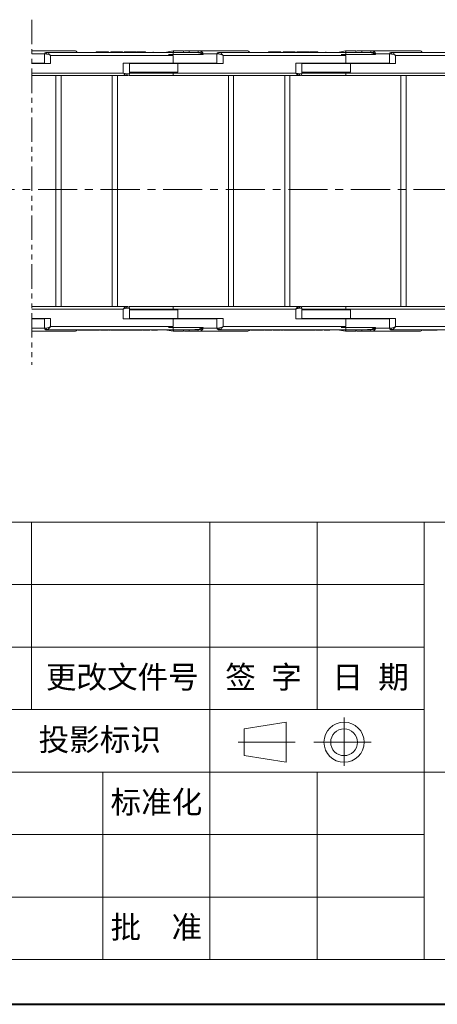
# Model space of a CAD drawing. Header units: millimetres. Extents: x 8853 to 11418, y 45 to 1005.
# Tile 175 of 256: x 10959 to 11095, y 45 to 364. Entities that reach past the tile are written whole.
import ezdxf

# ---------------------------------------------------------------- set-up
doc = ezdxf.new("R2010")
doc.units = ezdxf.units.MM
doc.linetypes.add('CENTERX2', pattern=[20.32, 12.7, -2.54, 2.54, -2.54])
doc.linetypes.add('PHANTOM2', pattern=[31.75, 15.875, -3.175, 3.175, -3.175, 3.175, -3.175])
doc.layers.add('标注线', color=7, linetype='Continuous', lineweight=15)
doc.styles.add('样式 6', font='仿宋_GB2312_0.TTF')

msp = doc.modelspace()

# ---------------------------------------------------------------- linework, layer by layer
at = {"color": 3, "linetype": 'PHANTOM2', "lineweight": 9, "ltscale": 0.5}
msp.add_line((10963.376, 364.28), (10963.374, 252.293), dxfattribs=at)
at = {"color": 7, "linetype": 'Continuous', "lineweight": 15}
for p, q in [((10967.408, 353.171), (10963.376, 353.171)), ((10967.408, 353.171), (10967.408, 350.071)), ((10967.917, 353.171), (10967.408, 353.171)), ((11009.222, 353.671), (10968.29, 353.671)), ((10969.408, 350.071), (10969.408, 352.671)), ((10969.408, 352.671), (11009.222, 352.671)), ((10984.192, 353.671), (10984.192, 353.871)), ((10986.278, 353.671), (10986.278, 353.871)), ((10988.218, 353.671), (10988.218, 353.871)), ((10990.525, 353.871), (10988.967, 353.871)), ((10988.967, 353.871), (10988.967, 353.671)), ((10990.525, 353.671), (10990.525, 353.871)), ((10992.473, 353.871), (10990.525, 353.871)), ((10992.473, 353.671), (10992.473, 353.871)), ((10992.798, 353.871), (10992.473, 353.871)), ((10992.798, 353.671), (10992.798, 353.871)), ((10993.352, 353.871), (10993.352, 353.671)), ((10997.313, 353.871), (10993.352, 353.871)), ((10997.313, 353.671), (10997.313, 353.871)), ((10997.543, 353.671), (10997.543, 353.871)), ((11000.193, 353.871), (11000.193, 353.671)), ((11002.737, 353.671), (11002.737, 353.871)), ((11009.176, 354.163), (11006.555, 353.671)), ((11018.905, 352.971), (11007.705, 352.971)), ((11009.222, 352.971), (11009.222, 353.671)), ((11009.222, 352.671), (11009.222, 350.171)), ((11014.439, 353.671), (11014.439, 354.171)), ((11017.334, 354.171), (11014.439, 354.171)), ((11015.777, 353.671), (11017.334, 353.671)), ((11017.334, 354.171), (11017.334, 353.671)), ((11018.712, 353.171), (11018.712, 352.971)), ((11018.712, 353.171), (11018.905, 353.171)), ((11018.905, 353.171), (11018.905, 352.971)), ((11023.408, 353.171), (11018.905, 353.171)), ((11023.408, 353.171), (11023.408, 350.071)), ((11023.917, 353.171), (11023.408, 353.171)), ((11065.222, 353.671), (11024.29, 353.671)), ((11025.408, 350.071), (11025.408, 352.671)), ((11025.408, 352.671), (11065.222, 352.671)), ((11040.192, 353.671), (11040.192, 353.871)), ((11042.278, 353.671), (11042.278, 353.871)), ((11044.218, 353.671), (11044.218, 353.871)), ((11046.525, 353.871), (11044.967, 353.871)), ((11044.967, 353.871), (11044.967, 353.671)), ((11046.525, 353.671), (11046.525, 353.871)), ((11048.473, 353.871), (11046.525, 353.871)), ((11048.473, 353.671), (11048.473, 353.871)), ((11048.798, 353.871), (11048.473, 353.871)), ((11048.798, 353.671), (11048.798, 353.871)), ((11049.352, 353.871), (11049.352, 353.671)), ((11053.313, 353.871), (11049.352, 353.871)), ((11053.313, 353.671), (11053.313, 353.871)), ((11053.543, 353.671), (11053.543, 353.871)), ((11056.193, 353.871), (11056.193, 353.671)), ((11058.737, 353.671), (11058.737, 353.871)), ((11065.176, 354.163), (11062.555, 353.671)), ((11074.905, 352.971), (11063.705, 352.971)), ((11065.222, 352.971), (11065.222, 353.671)), ((11065.222, 352.671), (11065.222, 350.171)), ((11070.439, 353.671), (11070.439, 354.171)), ((11073.334, 354.171), (11070.439, 354.171)), ((11071.777, 353.671), (11073.334, 353.671)), ((11073.334, 354.171), (11073.334, 353.671)), ((11074.712, 353.171), (11074.712, 352.971)), ((11074.712, 353.171), (11074.905, 353.171)), ((11074.905, 353.171), (11074.905, 352.971)), ((11079.408, 353.171), (11074.905, 353.171)), ((11079.408, 353.171), (11079.408, 350.071)), ((11079.917, 353.171), (11079.408, 353.171)), ((11121.222, 353.671), (11080.29, 353.671)), ((11081.408, 350.071), (11081.408, 352.671)), ((11081.408, 352.671), (11121.222, 352.671)), ((10963.376, 350.171), (10967.408, 350.171)), ((10963.376, 350.071), (10969.408, 350.071)), ((10993.037, 350.171), (10993.037, 346.971)), ((10993.037, 350.171), (11009.222, 350.171)), ((10995.037, 346.671), (10995.037, 350.171)), ((11010.784, 350.071), (10995.037, 350.071)), ((11001.222, 350.171), (11001.222, 350.071)), ((11009.222, 350.171), (11023.408, 350.171)), ((11010.784, 347.271), (11010.784, 350.071)), ((11010.784, 350.071), (11025.408, 350.071)), ((11017.222, 350.071), (11017.222, 350.171)), ((11049.037, 350.171), (11065.222, 350.171)), ((11049.037, 350.171), (11049.037, 346.971)), ((11051.037, 346.671), (11051.037, 350.171)), ((11066.784, 350.071), (11051.037, 350.071)), ((11057.222, 350.171), (11057.222, 350.071)), ((11065.222, 350.171), (11079.408, 350.171)), ((11066.784, 347.271), (11066.784, 350.071)), ((11066.784, 350.071), (11081.408, 350.071)), ((11073.222, 350.071), (11073.222, 350.171)), ((10993.037, 346.971), (10963.376, 346.971)), ((10993.937, 346.171), (10963.376, 346.171)), ((10971.125, 346.171), (10971.125, 271.171)), ((10972.825, 271.171), (10972.825, 346.171)), ((10989.425, 346.171), (10989.425, 271.171)), ((10991.125, 271.171), (10991.125, 346.171)), ((10995.037, 346.671), (10994.237, 346.671)), ((10995.037, 347.271), (11010.784, 347.271)), ((11009.222, 346.971), (10995.037, 346.971)), ((11009.222, 346.971), (11009.222, 347.271)), ((11049.037, 346.971), (11009.222, 346.971)), ((11009.222, 346.171), (11009.222, 346.971)), ((11049.937, 346.171), (11009.222, 346.171)), ((11027.125, 346.171), (11027.125, 271.171)), ((11028.825, 271.171), (11028.825, 346.171)), ((11045.425, 346.171), (11045.425, 271.171)), ((11047.125, 271.171), (11047.125, 346.171)), ((11051.037, 346.671), (11050.237, 346.671)), ((11051.037, 347.271), (11066.784, 347.271)), ((11065.222, 346.971), (11051.037, 346.971)), ((11065.222, 346.971), (11065.222, 347.271)), ((11105.037, 346.971), (11065.222, 346.971)), ((11065.222, 346.171), (11065.222, 346.971)), ((11105.937, 346.171), (11065.222, 346.171)), ((11083.125, 346.171), (11083.125, 271.171)), ((11084.825, 271.171), (11084.825, 346.171)), ((10963.374, 271.171), (10993.937, 271.171)), ((10963.374, 270.371), (10993.037, 270.371)), ((10993.037, 270.371), (10993.037, 267.171)), ((10995.037, 270.671), (10994.237, 270.671)), ((10995.037, 267.171), (10995.037, 270.671)), ((10995.037, 270.371), (11009.222, 270.371)), ((11010.784, 270.071), (10995.037, 270.071)), ((11009.222, 271.171), (11009.222, 270.371)), ((11009.222, 271.171), (11049.937, 271.171)), ((11009.222, 270.371), (11049.037, 270.371)), ((11009.222, 270.071), (11009.222, 270.371)), ((11010.784, 267.271), (11010.784, 270.071)), ((11049.037, 270.371), (11049.037, 267.171)), ((11051.037, 270.671), (11050.237, 270.671)), ((11051.037, 267.171), (11051.037, 270.671)), ((11051.037, 270.371), (11065.222, 270.371)), ((11066.784, 270.071), (11051.037, 270.071)), ((11065.222, 271.171), (11065.222, 270.371)), ((11065.222, 271.171), (11105.937, 271.171)), ((11065.222, 270.071), (11065.222, 270.371)), ((11065.222, 270.371), (11105.037, 270.371)), ((11066.784, 267.271), (11066.784, 270.071)), ((10969.408, 267.271), (10963.374, 267.271)), ((10967.408, 267.171), (10963.374, 267.171)), ((10967.408, 267.271), (10967.408, 264.171)), ((10969.408, 264.671), (10969.408, 267.271)), ((11009.222, 267.171), (10993.037, 267.171)), ((10995.037, 267.271), (11010.784, 267.271)), ((11001.222, 267.271), (11001.222, 267.171)), ((11009.222, 267.171), (11009.222, 264.671)), ((11023.408, 267.171), (11009.222, 267.171)), ((11025.408, 267.271), (11010.784, 267.271)), ((11017.222, 267.171), (11017.222, 267.271)), ((11023.408, 267.271), (11023.408, 264.171)), ((11025.408, 264.671), (11025.408, 267.271)), ((11065.222, 267.171), (11049.037, 267.171)), ((11051.037, 267.271), (11066.784, 267.271)), ((11057.222, 267.271), (11057.222, 267.171)), ((11065.222, 267.171), (11065.222, 264.671)), ((11079.408, 267.171), (11065.222, 267.171)), ((11081.408, 267.271), (11066.784, 267.271)), ((11073.222, 267.171), (11073.222, 267.271)), ((11079.408, 267.271), (11079.408, 264.171)), ((11081.408, 264.671), (11081.408, 267.271)), ((10963.374, 264.171), (10967.408, 264.171)), ((10967.408, 264.171), (10967.917, 264.171)), ((10968.29, 263.671), (11009.222, 263.671)), ((11009.222, 264.671), (10969.408, 264.671)), ((10978.267, 263.671), (10978.267, 263.471)), ((10978.267, 263.471), (10979.149, 263.471)), ((10979.149, 263.671), (10979.149, 263.471)), ((10979.149, 263.471), (10979.692, 263.471)), ((10979.692, 263.671), (10979.692, 263.471)), ((10979.692, 263.471), (10980.423, 263.471)), ((10980.423, 263.671), (10980.423, 263.471)), ((10980.533, 263.671), (10980.533, 263.471)), ((10980.666, 263.671), (10980.666, 263.471)), ((10980.666, 263.471), (10981.423, 263.471)), ((10981.423, 263.471), (10981.423, 263.671)), ((10981.423, 263.471), (10982.007, 263.471)), ((10982.007, 263.671), (10982.007, 263.471)), ((10982.007, 263.471), (10982.889, 263.471)), ((10982.889, 263.671), (10982.889, 263.471)), ((10983.041, 263.671), (10983.041, 263.471)), ((10983.308, 263.671), (10983.308, 263.471)), ((10984.197, 263.471), (10984.197, 263.671)), ((10985.284, 263.671), (10985.284, 263.471)), ((10985.615, 263.671), (10985.615, 263.471)), ((10986.717, 263.671), (10986.717, 263.471)), ((10986.872, 263.671), (10986.872, 263.471)), ((10986.872, 263.471), (10987.32, 263.471)), ((10987.32, 263.671), (10987.32, 263.471)), ((10987.32, 263.471), (10987.859, 263.471)), ((10987.859, 263.671), (10987.859, 263.471)), ((10988.023, 263.471), (10988.239, 263.471)), ((10988.414, 263.471), (10988.414, 263.671)), ((10988.414, 263.471), (10988.863, 263.471)), ((10988.863, 263.671), (10988.863, 263.471)), ((10989.419, 263.671), (10989.419, 263.471)), ((10990.573, 263.471), (10990.573, 263.671)), ((10991.662, 263.671), (10991.662, 263.471)), ((10991.735, 263.471), (10992.218, 263.471)), ((10992.218, 263.471), (10992.218, 263.671)), ((10992.218, 263.471), (10992.667, 263.471)), ((10992.667, 263.671), (10992.667, 263.471)), ((10992.667, 263.471), (10993.192, 263.471)), ((10993.222, 263.671), (10993.222, 263.471)), ((10993.222, 263.471), (10993.383, 263.471)), ((10993.383, 263.671), (10993.383, 263.471)), ((10994.128, 263.671), (10994.128, 263.471)), ((10994.95, 263.671), (10994.95, 263.471)), ((10996.543, 263.671), (10996.543, 263.471)), ((10996.599, 263.671), (10996.599, 263.471)), ((10996.599, 263.471), (10996.808, 263.471)), ((10996.874, 263.671), (10996.874, 263.471)), ((10997.142, 263.671), (10997.142, 263.471)), ((10998.03, 263.471), (10998.03, 263.671)), ((10999.073, 263.471), (10999.215, 263.471)), ((10999.117, 263.671), (10999.117, 263.471)), ((10999.449, 263.671), (10999.449, 263.471)), ((11000.603, 263.471), (11000.603, 263.671)), ((11001.692, 263.671), (11001.692, 263.471)), ((11002.203, 263.671), (11002.203, 263.471)), ((11003.166, 263.471), (11003.166, 263.671)), ((11004.088, 263.671), (11004.088, 263.471)), ((11006.555, 263.671), (11009.176, 263.18)), ((11007.705, 264.371), (11018.905, 264.371)), ((11009.222, 264.371), (11009.222, 263.671)), ((11014.439, 263.171), (11014.439, 263.671)), ((11014.439, 263.171), (11017.334, 263.171)), ((11017.334, 263.671), (11015.777, 263.671)), ((11017.334, 263.671), (11017.334, 263.171)), ((11018.712, 264.371), (11018.712, 264.171)), ((11018.905, 264.171), (11018.712, 264.171)), ((11018.905, 264.371), (11018.905, 264.171)), ((11018.905, 264.171), (11023.408, 264.171)), ((11023.408, 264.171), (11023.917, 264.171)), ((11024.29, 263.671), (11065.222, 263.671)), ((11065.222, 264.671), (11025.408, 264.671)), ((11034.267, 263.671), (11034.267, 263.471)), ((11034.267, 263.471), (11035.149, 263.471)), ((11035.149, 263.671), (11035.149, 263.471)), ((11035.149, 263.471), (11035.692, 263.471)), ((11035.692, 263.671), (11035.692, 263.471)), ((11035.692, 263.471), (11036.423, 263.471)), ((11036.423, 263.671), (11036.423, 263.471)), ((11036.533, 263.671), (11036.533, 263.471)), ((11036.666, 263.671), (11036.666, 263.471)), ((11036.666, 263.471), (11037.423, 263.471)), ((11037.423, 263.471), (11037.423, 263.671)), ((11037.423, 263.471), (11038.007, 263.471)), ((11038.007, 263.671), (11038.007, 263.471)), ((11038.007, 263.471), (11038.889, 263.471)), ((11038.889, 263.671), (11038.889, 263.471)), ((11039.041, 263.671), (11039.041, 263.471)), ((11039.308, 263.671), (11039.308, 263.471)), ((11040.197, 263.471), (11040.197, 263.671)), ((11041.284, 263.671), (11041.284, 263.471)), ((11041.615, 263.671), (11041.615, 263.471)), ((11042.717, 263.671), (11042.717, 263.471)), ((11042.872, 263.671), (11042.872, 263.471)), ((11042.872, 263.471), (11043.32, 263.471)), ((11043.32, 263.671), (11043.32, 263.471)), ((11043.32, 263.471), (11043.859, 263.471)), ((11043.859, 263.671), (11043.859, 263.471)), ((11044.023, 263.471), (11044.239, 263.471)), ((11044.414, 263.471), (11044.414, 263.671)), ((11044.414, 263.471), (11044.863, 263.471)), ((11044.863, 263.671), (11044.863, 263.471)), ((11045.419, 263.671), (11045.419, 263.471)), ((11046.573, 263.471), (11046.573, 263.671)), ((11047.662, 263.671), (11047.662, 263.471)), ((11047.735, 263.471), (11048.218, 263.471)), ((11048.218, 263.471), (11048.218, 263.671)), ((11048.218, 263.471), (11048.667, 263.471)), ((11048.667, 263.671), (11048.667, 263.471)), ((11048.667, 263.471), (11049.192, 263.471)), ((11049.222, 263.671), (11049.222, 263.471)), ((11049.222, 263.471), (11049.383, 263.471)), ((11049.383, 263.671), (11049.383, 263.471)), ((11050.128, 263.671), (11050.128, 263.471)), ((11050.95, 263.671), (11050.95, 263.471)), ((11052.543, 263.671), (11052.543, 263.471)), ((11052.599, 263.671), (11052.599, 263.471)), ((11052.599, 263.471), (11052.808, 263.471)), ((11052.874, 263.671), (11052.874, 263.471)), ((11053.142, 263.671), (11053.142, 263.471)), ((11054.03, 263.471), (11054.03, 263.671)), ((11055.073, 263.471), (11055.215, 263.471)), ((11055.117, 263.671), (11055.117, 263.471)), ((11055.449, 263.671), (11055.449, 263.471)), ((11056.603, 263.471), (11056.603, 263.671)), ((11057.692, 263.671), (11057.692, 263.471)), ((11058.203, 263.671), (11058.203, 263.471)), ((11059.166, 263.471), (11059.166, 263.671)), ((11060.088, 263.671), (11060.088, 263.471)), ((11062.555, 263.671), (11065.176, 263.18)), ((11063.705, 264.371), (11074.905, 264.371)), ((11065.222, 264.371), (11065.222, 263.671)), ((11070.439, 263.171), (11070.439, 263.671)), ((11070.439, 263.171), (11073.334, 263.171)), ((11073.334, 263.671), (11071.777, 263.671)), ((11073.334, 263.671), (11073.334, 263.171)), ((11074.712, 264.371), (11074.712, 264.171)), ((11074.905, 264.171), (11074.712, 264.171)), ((11074.905, 264.371), (11074.905, 264.171)), ((11074.905, 264.171), (11079.408, 264.171)), ((11079.408, 264.171), (11079.917, 264.171)), ((11080.29, 263.671), (11121.222, 263.671)), ((11121.222, 264.671), (11081.408, 264.671)), ((11090.267, 263.671), (11090.267, 263.471)), ((11090.267, 263.471), (11091.149, 263.471)), ((11091.149, 263.671), (11091.149, 263.471)), ((11091.149, 263.471), (11091.692, 263.471)), ((11091.692, 263.671), (11091.692, 263.471)), ((11091.692, 263.471), (11092.423, 263.471)), ((11092.423, 263.671), (11092.423, 263.471)), ((11092.533, 263.671), (11092.533, 263.471)), ((11092.666, 263.671), (11092.666, 263.471)), ((11092.666, 263.471), (11093.423, 263.471)), ((11093.423, 263.471), (11093.423, 263.671)), ((11093.423, 263.471), (11094.007, 263.471)), ((11094.007, 263.671), (11094.007, 263.471)), ((11094.007, 263.471), (11094.889, 263.471)), ((11094.889, 263.671), (11094.889, 263.471))]:
    msp.add_line(p, q, dxfattribs=at)
at = {"color": 1, "linetype": 'CENTERX2', "lineweight": 13}
msp.add_line((11242.199, 309.171), (10571.259, 309.171), dxfattribs=at)
at = {"color": 7, "lineweight": 13}
for p, q in [((10754.441, 201.24), (11403.742, 201.24)), ((10882.017, 59.215), (11403.742, 59.215))]:
    msp.add_line(p, q, dxfattribs=at)
at = {"color": 7, "lineweight": 15}
for p, q in [((10963.174, 201.24), (10963.174, 140.372)), ((11021.144, 201.24), (11021.144, 140.372)), ((11055.925, 201.24), (11055.925, 140.372)), ((11090.707, 201.24), (11090.707, 59.215)), ((10882.017, 180.951), (11090.707, 180.951)), ((10882.017, 160.662), (11090.707, 160.662)), ((10882.017, 140.372), (11090.707, 140.372)), ((11021.144, 140.372), (11021.144, 59.215)), ((11064.702, 122.13), (11064.702, 137.774)), ((11032.272, 134.127), (11045.932, 136.301)), ((11045.932, 123.258), (11045.932, 136.301)), ((11032.272, 134.127), (11032.272, 125.432)), ((11048.824, 129.779), (11030.264, 129.779)), ((11054.869, 129.779), (11073.544, 129.779)), ((11032.272, 125.432), (11045.932, 123.258)), ((10882.017, 120.083), (11226.935, 120.083)), ((10986.362, 120.083), (10986.362, 59.215)), ((11055.925, 120.083), (11055.925, 59.215)), ((10882.017, 99.794), (11090.707, 99.794)), ((10882.017, 79.505), (11090.707, 79.505))]:
    msp.add_line(p, q, dxfattribs=at)
at = {"color": 7, "lineweight": 40}
msp.add_line((10200.878, 44.723), (11418.234, 44.723), dxfattribs=at)
at = {"color": 7, "linetype": 'Continuous', "lineweight": 15, "flags": 128}
for points in [[(10993.937, 346.171), (10993.995, 346.181), (10994.051, 346.209), (10994.103, 346.256), (10994.149, 346.318), (10994.186, 346.393), (10994.214, 346.48), (10994.231, 346.574), (10994.237, 346.671)], [(11049.937, 346.171), (11049.995, 346.181), (11050.051, 346.209), (11050.103, 346.256), (11050.149, 346.318), (11050.186, 346.393), (11050.214, 346.48), (11050.231, 346.574), (11050.237, 346.671)], [(10993.937, 271.171), (10993.995, 271.162), (10994.051, 271.133), (10994.103, 271.087), (10994.149, 271.025), (10994.186, 270.949), (10994.214, 270.863), (10994.231, 270.769), (10994.237, 270.671)], [(11049.937, 271.171), (11049.995, 271.162), (11050.051, 271.133), (11050.103, 271.087), (11050.149, 271.025), (11050.186, 270.949), (11050.214, 270.863), (11050.231, 270.769), (11050.237, 270.671)]]:
    msp.add_lwpolyline(points, dxfattribs=at)
at = {"color": 7, "lineweight": 15}
for radius in [6.522, 4.348]:
    msp.add_circle((11064.702, 129.779), radius, dxfattribs=at)
at = {"color": 7, "linetype": 'Continuous', "lineweight": 15}
for centre, radius, start, end in [((10967.908, 353.171), 0.5, 90, 180), ((10968.364, 353.227), 0.451, 99.5202, 187.08135), ((10977.222, 353.171), 1, 30, 90), ((11009.269, 353.671), 0.5, 90, 100.61966), ((10989.095, 353.796), 20.177, 359.64505, 1.06495), ((11012.939, 353.671), 0.5, 90, 180), ((11023.908, 353.171), 0.5, 90, 180), ((11024.364, 353.227), 0.451, 99.5202, 187.08135), ((11033.222, 353.171), 1, 30.56426, 90), ((11065.269, 353.671), 0.5, 90, 100.61966), ((11045.095, 353.796), 20.177, 359.64505, 1.06495), ((11068.939, 353.671), 0.5, 90, 180), ((11079.908, 353.171), 0.5, 90, 180), ((11080.364, 353.227), 0.451, 99.5202, 187.08135), ((11089.222, 353.171), 1, 30.56426, 90), ((10994.537, 346.671), 0.5, 270, 0), ((11050.537, 346.671), 0.5, 270, 0), ((10994.537, 270.671), 0.5, 0, 90), ((11050.537, 270.671), 0.5, 0, 90), ((10967.908, 264.171), 0.5, 180, 270), ((10968.364, 264.116), 0.451, 172.91865, 260.4798), ((10977.222, 264.171), 1, 270, 330), ((11009.269, 263.671), 0.5, 259.38034, 270), ((10989.095, 263.546), 20.177, 358.93505, 0.35495), ((11012.939, 263.671), 0.5, 180, 270), ((11023.908, 264.171), 0.5, 180, 270), ((11024.364, 264.116), 0.451, 172.91865, 260.4798), ((11033.222, 264.171), 1, 270, 329.31685), ((11065.269, 263.671), 0.5, 259.38034, 270), ((11045.095, 263.546), 20.177, 358.93505, 0.35495), ((11068.939, 263.671), 0.5, 180, 270), ((11079.908, 264.171), 0.5, 180, 270), ((11080.364, 264.116), 0.451, 172.91865, 260.4798), ((11089.222, 264.171), 1, 270, 329.31685)]:
    msp.add_arc(centre, radius, start, end, dxfattribs=at)
for points, knots in [([(10977.222, 354.171), (10977.172, 354.171), (10977.07, 354.171), (10976.232, 354.171), (10974.863, 354.171), (10972.933, 354.171), (10970.519, 354.171), (10967.709, 354.171), (10965.263, 354.171), (10963.773, 354.171), (10963.376, 354.171)], [0, 0, 0, 0, 0.11984305, 0.24399977, 0.37120849, 0.5, 0.62879151, 0.75600023, 0.88015695, 0.92465717, 0.92465717, 0.92465717, 0.92465717]), ([(10969.408, 352.671), (10969.138, 352.788), (10968.72, 352.968), (10968.221, 353.14), (10968.012, 353.161), (10967.917, 353.171)], [0, 0, 0, 0, 0.49840459, 0.77292468, 1, 1, 1, 1]), ([(10968.29, 353.671), (10968.357, 353.654), (10968.501, 353.619), (10968.78, 353.369), (10969.09, 353.039), (10969.301, 352.794), (10969.408, 352.671)], [0, 0, 0, 0, 0.2343588, 0.4982155, 0.7484812, 1, 1, 1, 1]), ([(10986.278, 353.871), (10986.145, 353.871), (10985.743, 353.871), (10985.164, 353.871), (10984.662, 353.871), (10984.34, 353.871), (10984.224, 353.871), (10984.198, 353.871), (10984.192, 353.871)], [0, 0, 0, 0, 0.128183, 0.3875359, 0.5496914, 0.711944, 0.9385219, 1, 1, 1, 1]), ([(10988.218, 353.871), (10988.216, 353.871), (10988.21, 353.871), (10988.16, 353.871), (10987.928, 353.871), (10987.562, 353.871), (10987.013, 353.871), (10986.555, 353.871), (10986.278, 353.871)], [0, 0, 0, 0, 0.1136198, 0.3358942, 0.4750673, 0.6142166, 0.7674037, 1, 1, 1, 1]), ([(11000.193, 353.871), (11000.06, 353.871), (10999.573, 353.871), (10998.845, 353.871), (10998.175, 353.871), (10997.758, 353.871), (10997.566, 353.871), (10997.55, 353.871), (10997.543, 353.871)], [0, 0, 0, 0, 0.0955742, 0.3491165, 0.5164473, 0.6831759, 0.8652884, 1, 1, 1, 1]), ([(11009.222, 352.671), (11009.212, 352.673), (11008.706, 352.774), (11008.201, 352.874), (11007.705, 352.971)], [0, 0, 0, 0, 0.0204419, 1, 1, 1, 1]), ([(11009.272, 353.671), (11009.264, 353.712), (11009.25, 353.788), (11009.227, 353.909), (11009.207, 354.01), (11009.193, 354.085), (11009.181, 354.146), (11009.178, 354.156), (11009.176, 354.163)], [0, 0, 0, 0, 0.1583636, 0.2946475, 0.5001713, 0.631321, 0.7583599, 1, 1, 1, 1]), ([(11012.589, 354.171), (11012.4, 354.171), (11011.393, 354.171), (11010.221, 354.171), (11009.269, 354.171)], [0, 0, 0, 0, 0.1875557, 1, 1, 1, 1]), ([(11014.439, 354.171), (11014.251, 354.171), (11013.959, 354.171), (11013.61, 354.171), (11013.371, 354.171), (11013.177, 354.171), (11012.991, 354.171), (11012.959, 354.171), (11012.939, 354.171)], [0, 0, 0, 0, 0.2394429, 0.3696073, 0.4999999, 0.6301644, 0.7605571, 1, 1, 1, 1]), ([(11018.691, 352.971), (11018.644, 353.019), (11018.549, 353.117), (11018.295, 353.273), (11017.931, 353.421), (11017.345, 353.565), (11016.622, 353.656), (11016.06, 353.666), (11015.777, 353.671)], [0, 0, 0, 0, 0.0654913, 0.1335886, 0.2891093, 0.4489727, 0.7229734, 1, 1, 1, 1]), ([(11017.334, 354.171), (11017.502, 354.162), (11017.839, 354.145), (11018.249, 354.008), (11018.541, 353.832), (11018.732, 353.653), (11018.875, 353.432), (11018.895, 353.256), (11018.905, 353.171)], [0, 0, 0, 0, 0.2502191, 0.4986736, 0.6320246, 0.7488315, 0.8801887, 1, 1, 1, 1]), ([(11033.222, 354.171), (11033.172, 354.171), (11033.07, 354.171), (11032.232, 354.171), (11030.863, 354.171), (11028.933, 354.171), (11026.519, 354.171), (11023.709, 354.171), (11020.641, 354.171), (11018.423, 354.171), (11017.334, 354.171)], [0, 0, 0, 0, 0.1198431, 0.2439998, 0.3712085, 0.5, 0.6287915, 0.7560002, 0.8801569, 1, 1, 1, 1]), ([(11017.334, 353.671), (11017.593, 353.66), (11017.982, 353.643), (11018.419, 353.502), (11018.614, 353.373), (11018.686, 353.279), (11018.708, 353.217), (11018.711, 353.186), (11018.712, 353.171)], [0, 0, 0, 0, 0.4971777, 0.7477116, 0.8734591, 0.9410304, 0.9709822, 1, 1, 1, 1]), ([(11025.408, 352.671), (11025.138, 352.788), (11024.72, 352.968), (11024.221, 353.14), (11024.012, 353.161), (11023.917, 353.171)], [0, 0, 0, 0, 0.4984046, 0.7729247, 1, 1, 1, 1]), ([(11024.29, 353.671), (11024.357, 353.654), (11024.501, 353.619), (11024.78, 353.369), (11025.09, 353.039), (11025.301, 352.794), (11025.408, 352.671)], [0, 0, 0, 0, 0.23435876, 0.49821551, 0.74848117, 1, 1, 1, 1]), ([(11042.278, 353.871), (11042.145, 353.871), (11041.743, 353.871), (11041.164, 353.871), (11040.662, 353.871), (11040.34, 353.871), (11040.224, 353.871), (11040.198, 353.871), (11040.192, 353.871)], [0, 0, 0, 0, 0.128183, 0.3875359, 0.5496914, 0.711944, 0.9385219, 1, 1, 1, 1]), ([(11044.218, 353.871), (11044.216, 353.871), (11044.21, 353.871), (11044.16, 353.871), (11043.928, 353.871), (11043.562, 353.871), (11043.013, 353.871), (11042.555, 353.871), (11042.278, 353.871)], [0, 0, 0, 0, 0.1136198, 0.3358942, 0.4750673, 0.6142166, 0.7674037, 1, 1, 1, 1]), ([(11056.193, 353.871), (11056.06, 353.871), (11055.573, 353.871), (11054.845, 353.871), (11054.175, 353.871), (11053.758, 353.871), (11053.566, 353.871), (11053.55, 353.871), (11053.543, 353.871)], [0, 0, 0, 0, 0.0955742, 0.3491165, 0.5164473, 0.6831759, 0.8652884, 1, 1, 1, 1]), ([(11065.222, 352.671), (11065.212, 352.673), (11064.706, 352.774), (11064.201, 352.874), (11063.705, 352.971)], [0, 0, 0, 0, 0.0204419, 1, 1, 1, 1]), ([(11065.272, 353.671), (11065.264, 353.712), (11065.25, 353.788), (11065.227, 353.909), (11065.207, 354.01), (11065.193, 354.085), (11065.181, 354.146), (11065.178, 354.156), (11065.176, 354.163)], [0, 0, 0, 0, 0.1583636, 0.2946475, 0.5001713, 0.631321, 0.7583599, 1, 1, 1, 1]), ([(11068.589, 354.171), (11068.4, 354.171), (11067.393, 354.171), (11066.221, 354.171), (11065.269, 354.171)], [0, 0, 0, 0, 0.1875557, 1, 1, 1, 1]), ([(11070.439, 354.171), (11070.251, 354.171), (11069.959, 354.171), (11069.61, 354.171), (11069.371, 354.171), (11069.177, 354.171), (11068.991, 354.171), (11068.959, 354.171), (11068.939, 354.171)], [0, 0, 0, 0, 0.2394429, 0.3696073, 0.4999999, 0.6301644, 0.7605571, 1, 1, 1, 1]), ([(11074.691, 352.971), (11074.644, 353.019), (11074.549, 353.117), (11074.295, 353.273), (11073.931, 353.421), (11073.345, 353.565), (11072.622, 353.656), (11072.06, 353.666), (11071.777, 353.671)], [0, 0, 0, 0, 0.0654913, 0.1335886, 0.2891093, 0.4489727, 0.7229734, 1, 1, 1, 1]), ([(11073.334, 354.171), (11073.502, 354.162), (11073.839, 354.145), (11074.249, 354.008), (11074.541, 353.832), (11074.732, 353.653), (11074.875, 353.432), (11074.895, 353.256), (11074.905, 353.171)], [0, 0, 0, 0, 0.2502191, 0.4986736, 0.6320246, 0.7488315, 0.8801887, 1, 1, 1, 1]), ([(11089.222, 354.171), (11089.172, 354.171), (11089.07, 354.171), (11088.232, 354.171), (11086.863, 354.171), (11084.933, 354.171), (11082.519, 354.171), (11079.709, 354.171), (11076.641, 354.171), (11074.423, 354.171), (11073.334, 354.171)], [0, 0, 0, 0, 0.1198431, 0.2439998, 0.3712085, 0.5, 0.6287915, 0.7560002, 0.8801569, 1, 1, 1, 1]), ([(11073.334, 353.671), (11073.593, 353.66), (11073.982, 353.643), (11074.419, 353.502), (11074.614, 353.373), (11074.686, 353.279), (11074.708, 353.217), (11074.711, 353.186), (11074.712, 353.171)], [0, 0, 0, 0, 0.4971777, 0.7477116, 0.8734591, 0.9410304, 0.9709822, 1, 1, 1, 1]), ([(11081.408, 352.671), (11081.138, 352.788), (11080.72, 352.968), (11080.221, 353.14), (11080.012, 353.161), (11079.917, 353.171)], [0, 0, 0, 0, 0.4984046, 0.7729247, 1, 1, 1, 1]), ([(11080.29, 353.671), (11080.357, 353.654), (11080.501, 353.619), (11080.78, 353.369), (11081.09, 353.039), (11081.301, 352.794), (11081.408, 352.671)], [0, 0, 0, 0, 0.23435876, 0.49821551, 0.74848117, 1, 1, 1, 1]), ([(10993.037, 346.971), (10993.246, 346.902), (10993.561, 346.797), (10993.961, 346.691), (10994.145, 346.678), (10994.237, 346.671)], [0, 0, 0, 0, 0.4995614, 0.7493161, 1, 1, 1, 1]), ([(10993.937, 346.171), (10993.879, 346.184), (10993.755, 346.212), (10993.544, 346.398), (10993.299, 346.656), (10993.134, 346.855), (10993.037, 346.971)], [0, 0, 0, 0, 0.2345851, 0.4991302, 0.7071887, 1, 1, 1, 1]), ([(10993.937, 346.171), (10994.025, 346.171), (10994.202, 346.171), (10994.388, 346.171), (10994.514, 346.171), (10994.529, 346.171), (10994.537, 346.171)], [0, 0, 0, 0, 0.250098, 0.5000053, 0.7500982, 1, 1, 1, 1]), ([(11009.222, 346.171), (11007.747, 346.171), (11004.708, 346.171), (11000.974, 346.171), (10998.082, 346.171), (10996.221, 346.171), (10995.244, 346.171), (10994.887, 346.171)], [0, 0, 0, 0, 0.2870485, 0.5912911, 0.749923, 0.9085891, 1, 1, 1, 1]), ([(11049.037, 346.971), (11049.246, 346.902), (11049.561, 346.797), (11049.961, 346.691), (11050.145, 346.678), (11050.237, 346.671)], [0, 0, 0, 0, 0.4995614, 0.7493161, 1, 1, 1, 1]), ([(11049.937, 346.171), (11049.879, 346.184), (11049.755, 346.212), (11049.544, 346.398), (11049.299, 346.656), (11049.134, 346.855), (11049.037, 346.971)], [0, 0, 0, 0, 0.2345851, 0.4991302, 0.7071887, 1, 1, 1, 1]), ([(11049.937, 346.171), (11050.025, 346.171), (11050.202, 346.171), (11050.388, 346.171), (11050.514, 346.171), (11050.529, 346.171), (11050.537, 346.171)], [0, 0, 0, 0, 0.250098, 0.5000053, 0.7500982, 1, 1, 1, 1]), ([(11065.222, 346.171), (11063.747, 346.171), (11060.708, 346.171), (11056.974, 346.171), (11054.082, 346.171), (11052.221, 346.171), (11051.244, 346.171), (11050.887, 346.171)], [0, 0, 0, 0, 0.2870485, 0.5912911, 0.749923, 0.9085891, 1, 1, 1, 1]), ([(10993.037, 270.371), (10993.134, 270.488), (10993.299, 270.687), (10993.544, 270.945), (10993.755, 271.131), (10993.879, 271.158), (10993.937, 271.171)], [0, 0, 0, 0, 0.29278964, 0.50086983, 0.76540344, 1, 1, 1, 1]), ([(10993.037, 270.371), (10993.246, 270.441), (10993.561, 270.546), (10993.961, 270.651), (10994.145, 270.665), (10994.237, 270.671)], [0, 0, 0, 0, 0.4995614, 0.7493161, 1, 1, 1, 1]), ([(10994.537, 271.171), (10994.529, 271.171), (10994.514, 271.171), (10994.388, 271.171), (10994.202, 271.171), (10994.025, 271.171), (10993.937, 271.171)], [0, 0, 0, 0, 0.250098, 0.5000053, 0.7500982, 1, 1, 1, 1]), ([(10994.887, 271.171), (10995.244, 271.171), (10996.221, 271.171), (10998.082, 271.171), (11000.974, 271.171), (11004.708, 271.171), (11007.747, 271.171), (11009.222, 271.171)], [0, 0, 0, 0, 0.0914109, 0.2500428, 0.4087089, 0.7129515, 1, 1, 1, 1]), ([(11049.037, 270.371), (11049.134, 270.488), (11049.299, 270.687), (11049.544, 270.945), (11049.755, 271.131), (11049.879, 271.158), (11049.937, 271.171)], [0, 0, 0, 0, 0.29278964, 0.50086983, 0.76540344, 1, 1, 1, 1]), ([(11049.037, 270.371), (11049.246, 270.441), (11049.561, 270.546), (11049.961, 270.651), (11050.145, 270.665), (11050.237, 270.671)], [0, 0, 0, 0, 0.4995614, 0.7493161, 1, 1, 1, 1]), ([(11050.537, 271.171), (11050.529, 271.171), (11050.514, 271.171), (11050.388, 271.171), (11050.202, 271.171), (11050.025, 271.171), (11049.937, 271.171)], [0, 0, 0, 0, 0.250098, 0.5000053, 0.7500982, 1, 1, 1, 1]), ([(11050.887, 271.171), (11051.244, 271.171), (11052.221, 271.171), (11054.082, 271.171), (11056.974, 271.171), (11060.708, 271.171), (11063.747, 271.171), (11065.222, 271.171)], [0, 0, 0, 0, 0.0914109, 0.2500428, 0.4087089, 0.7129515, 1, 1, 1, 1]), ([(10963.374, 263.171), (10963.772, 263.171), (10965.263, 263.171), (10967.709, 263.171), (10970.519, 263.171), (10972.933, 263.171), (10974.863, 263.171), (10976.232, 263.171), (10977.07, 263.171), (10977.172, 263.171), (10977.222, 263.171)], [0.07527686, 0.07527686, 0.07527686, 0.07527686, 0.11984305, 0.24399977, 0.37120849, 0.5, 0.62879151, 0.75600023, 0.88015695, 1, 1, 1, 1]), ([(10967.917, 264.171), (10968.012, 264.181), (10968.221, 264.203), (10968.72, 264.374), (10969.138, 264.555), (10969.408, 264.671)], [0, 0, 0, 0, 0.22706677, 0.50159528, 1, 1, 1, 1]), ([(10969.408, 264.671), (10969.301, 264.549), (10969.09, 264.304), (10968.78, 263.974), (10968.501, 263.724), (10968.357, 263.688), (10968.29, 263.671)], [0, 0, 0, 0, 0.2515188, 0.50178442, 0.76563227, 1, 1, 1, 1]), ([(10980.423, 263.471), (10980.432, 263.471), (10980.451, 263.471), (10980.478, 263.471), (10980.501, 263.471), (10980.52, 263.471), (10980.529, 263.471), (10980.533, 263.471)], [0, 0, 0, 0, 0.249998, 0.4999956, 0.75, 0.8749991, 1, 1, 1, 1]), ([(10980.533, 263.471), (10980.542, 263.471), (10980.56, 263.471), (10980.592, 263.471), (10980.627, 263.471), (10980.653, 263.471), (10980.666, 263.471)], [0, 0, 0, 0, 0.2095127, 0.4190311, 0.7095148, 1, 1, 1, 1]), ([(10983.308, 263.471), (10983.27, 263.471), (10983.192, 263.471), (10983.11, 263.471), (10983.059, 263.471), (10983.043, 263.471), (10983.041, 263.471), (10983.041, 263.471)], [0, 0, 0, 0, 0.2280357, 0.4613467, 0.6897462, 0.9234034, 1, 1, 1, 1]), ([(10984.197, 263.471), (10984.13, 263.471), (10983.995, 263.471), (10983.797, 263.471), (10983.61, 263.471), (10983.471, 263.471), (10983.373, 263.471), (10983.33, 263.471), (10983.308, 263.471)], [0, 0, 0, 0, 0.1959139, 0.3963099, 0.5929724, 0.7977434, 0.8984635, 1, 1, 1, 1]), ([(10984.197, 263.471), (10984.332, 263.471), (10984.578, 263.471), (10984.898, 263.471), (10985.125, 263.471), (10985.248, 263.471), (10985.274, 263.471), (10985.284, 263.471)], [0, 0, 0, 0, 0.24837918, 0.45102763, 0.65373244, 0.85767405, 1, 1, 1, 1]), ([(10985.615, 263.471), (10985.699, 263.471), (10985.952, 263.471), (10986.251, 263.471), (10986.536, 263.471), (10986.656, 263.471), (10986.717, 263.471)], [0, 0, 0, 0, 0.1652028, 0.4961367, 0.7467213, 1, 1, 1, 1]), ([(10986.717, 263.471), (10986.734, 263.471), (10986.768, 263.471), (10986.803, 263.471), (10986.828, 263.471), (10986.847, 263.471), (10986.861, 263.471), (10986.868, 263.471), (10986.872, 263.471)], [0, 0, 0, 0, 0.20712812, 0.41457881, 0.56065651, 0.70685802, 0.85339747, 1, 1, 1, 1]), ([(10989.038, 263.471), (10989.14, 263.471), (10989.4, 263.471), (10989.555, 263.471), (10989.574, 263.471), (10989.582, 263.471)], [0, 0, 0, 0, 0.2717916, 0.6903704, 1, 1, 1, 1]), ([(10989.419, 263.471), (10989.432, 263.471), (10989.458, 263.471), (10989.685, 263.471), (10989.986, 263.471), (10990.296, 263.471), (10990.497, 263.471), (10990.573, 263.471)], [0, 0, 0, 0, 0.2285723, 0.4590067, 0.6600955, 0.870765, 1, 1, 1, 1]), ([(10990.573, 263.471), (10990.709, 263.471), (10990.96, 263.471), (10991.283, 263.471), (10991.515, 263.471), (10991.63, 263.471), (10991.654, 263.471), (10991.662, 263.471)], [0, 0, 0, 0, 0.2495954, 0.4606301, 0.6714689, 0.8868588, 1, 1, 1, 1]), ([(10993.383, 263.471), (10993.446, 263.471), (10993.572, 263.471), (10993.726, 263.471), (10993.849, 263.471), (10993.944, 263.471), (10994.037, 263.471), (10994.098, 263.471), (10994.128, 263.471)], [0, 0, 0, 0, 0.2370217, 0.4750914, 0.6058709, 0.7368591, 0.8683864, 1, 1, 1, 1]), ([(10994.128, 263.471), (10994.189, 263.471), (10994.312, 263.471), (10994.477, 263.471), (10994.616, 263.471), (10994.726, 263.471), (10994.838, 263.471), (10994.912, 263.471), (10994.95, 263.471)], [0, 0, 0, 0, 0.2360294, 0.474761, 0.6050095, 0.7356999, 0.8676548, 1, 1, 1, 1]), ([(10994.95, 263.471), (10995.084, 263.471), (10995.386, 263.471), (10995.825, 263.471), (10996.194, 263.471), (10996.483, 263.471), (10996.52, 263.471), (10996.543, 263.471)], [0, 0, 0, 0, 0.1500979, 0.3371558, 0.5253516, 0.7083076, 1, 1, 1, 1]), ([(10997.142, 263.471), (10997.103, 263.471), (10997.025, 263.471), (10996.944, 263.471), (10996.893, 263.471), (10996.876, 263.471), (10996.874, 263.471), (10996.874, 263.471)], [0, 0, 0, 0, 0.2280357, 0.4613467, 0.6897462, 0.9234034, 1, 1, 1, 1]), ([(10998.03, 263.471), (10997.963, 263.471), (10997.828, 263.471), (10997.63, 263.471), (10997.443, 263.471), (10997.304, 263.471), (10997.207, 263.471), (10997.163, 263.471), (10997.142, 263.471)], [0, 0, 0, 0, 0.1959139, 0.3963099, 0.5929724, 0.7977434, 0.8984635, 1, 1, 1, 1]), ([(10998.03, 263.471), (10998.166, 263.471), (10998.412, 263.471), (10998.731, 263.471), (10998.958, 263.471), (10999.081, 263.471), (10999.107, 263.471), (10999.117, 263.471)], [0, 0, 0, 0, 0.24837918, 0.45102763, 0.65373244, 0.85767405, 1, 1, 1, 1]), ([(10999.449, 263.471), (10999.462, 263.471), (10999.488, 263.471), (10999.715, 263.471), (11000.016, 263.471), (11000.326, 263.471), (11000.527, 263.471), (11000.603, 263.471)], [0, 0, 0, 0, 0.2285723, 0.4590067, 0.6600955, 0.870765, 1, 1, 1, 1]), ([(11000.603, 263.471), (11000.739, 263.471), (11000.99, 263.471), (11001.313, 263.471), (11001.545, 263.471), (11001.66, 263.471), (11001.684, 263.471), (11001.692, 263.471)], [0, 0, 0, 0, 0.2495954, 0.4606301, 0.6714689, 0.8868588, 1, 1, 1, 1]), ([(11002.203, 263.471), (11002.206, 263.471), (11002.213, 263.471), (11002.315, 263.471), (11002.52, 263.471), (11002.773, 263.471), (11002.999, 263.471), (11003.141, 263.471), (11003.166, 263.471)], [0, 0, 0, 0, 0.2309849, 0.4649731, 0.6099517, 0.7546049, 0.9556818, 1, 1, 1, 1]), ([(11003.166, 263.471), (11003.302, 263.471), (11003.524, 263.471), (11003.797, 263.471), (11003.976, 263.471), (11004.079, 263.471), (11004.085, 263.471), (11004.088, 263.471)], [0, 0, 0, 0, 0.25705098, 0.41880586, 0.58132959, 0.78014108, 1, 1, 1, 1]), ([(11009.222, 264.671), (11009.212, 264.669), (11008.911, 264.609), (11008.405, 264.508), (11007.91, 264.411), (11007.705, 264.371)], [0, 0, 0, 0, 0.0204398, 0.5957565, 1, 1, 1, 1]), ([(11009.176, 263.18), (11009.178, 263.186), (11009.181, 263.197), (11009.193, 263.258), (11009.207, 263.333), (11009.227, 263.433), (11009.25, 263.555), (11009.264, 263.631), (11009.272, 263.671)], [0, 0, 0, 0, 0.2416599, 0.3686939, 0.4998287, 0.7053837, 0.8416599, 1, 1, 1, 1]), ([(11009.269, 263.171), (11010.221, 263.171), (11011.393, 263.171), (11012.4, 263.171), (11012.589, 263.171)], [0, 0, 0, 0, 0.8124443, 1, 1, 1, 1]), ([(11012.939, 263.171), (11012.959, 263.171), (11012.991, 263.171), (11013.177, 263.171), (11013.371, 263.171), (11013.61, 263.171), (11013.959, 263.171), (11014.251, 263.171), (11014.439, 263.171)], [0, 0, 0, 0, 0.2394429, 0.3696073, 0.4999999, 0.6301644, 0.7605571, 1, 1, 1, 1]), ([(11015.777, 263.671), (11016.11, 263.678), (11016.782, 263.693), (11017.547, 263.813), (11018.058, 263.972), (11018.307, 264.08), (11018.527, 264.207), (11018.636, 264.316), (11018.691, 264.371)], [0, 0, 0, 0, 0.32673316, 0.6580016, 0.75335659, 0.84962745, 0.92360271, 1, 1, 1, 1]), ([(11018.905, 264.171), (11018.895, 264.087), (11018.875, 263.91), (11018.732, 263.69), (11018.541, 263.511), (11018.249, 263.334), (11017.839, 263.198), (11017.502, 263.18), (11017.334, 263.171)], [0, 0, 0, 0, 0.1198021, 0.2511679, 0.3679521, 0.5013261, 0.7497807, 1, 1, 1, 1]), ([(11018.712, 264.171), (11018.711, 264.156), (11018.708, 264.126), (11018.686, 264.063), (11018.614, 263.969), (11018.419, 263.841), (11017.982, 263.7), (11017.593, 263.683), (11017.334, 263.671)], [0, 0, 0, 0, 0.0289197, 0.0588409, 0.1265215, 0.2522718, 0.5028113, 1, 1, 1, 1]), ([(11017.334, 263.171), (11018.423, 263.171), (11020.641, 263.171), (11023.709, 263.171), (11026.519, 263.171), (11028.933, 263.171), (11030.863, 263.171), (11032.232, 263.171), (11033.07, 263.171), (11033.172, 263.171), (11033.222, 263.171)], [0, 0, 0, 0, 0.1198431, 0.2439998, 0.3712085, 0.5, 0.6287915, 0.7560002, 0.8801569, 1, 1, 1, 1]), ([(11023.917, 264.171), (11024.012, 264.181), (11024.221, 264.203), (11024.72, 264.374), (11025.138, 264.555), (11025.408, 264.671)], [0, 0, 0, 0, 0.22706677, 0.50159528, 1, 1, 1, 1]), ([(11025.408, 264.671), (11025.301, 264.549), (11025.09, 264.304), (11024.78, 263.974), (11024.501, 263.724), (11024.357, 263.688), (11024.29, 263.671)], [0, 0, 0, 0, 0.2515188, 0.5017844, 0.7656323, 1, 1, 1, 1]), ([(11036.423, 263.471), (11036.432, 263.471), (11036.451, 263.471), (11036.478, 263.471), (11036.501, 263.471), (11036.52, 263.471), (11036.529, 263.471), (11036.533, 263.471)], [0, 0, 0, 0, 0.249998, 0.4999956, 0.75, 0.8749991, 1, 1, 1, 1]), ([(11036.533, 263.471), (11036.542, 263.471), (11036.56, 263.471), (11036.592, 263.471), (11036.627, 263.471), (11036.653, 263.471), (11036.666, 263.471)], [0, 0, 0, 0, 0.2095127, 0.4190311, 0.7095148, 1, 1, 1, 1]), ([(11039.308, 263.471), (11039.27, 263.471), (11039.192, 263.471), (11039.11, 263.471), (11039.059, 263.471), (11039.043, 263.471), (11039.041, 263.471), (11039.041, 263.471)], [0, 0, 0, 0, 0.2280357, 0.4613467, 0.6897462, 0.9234034, 1, 1, 1, 1]), ([(11040.197, 263.471), (11040.13, 263.471), (11039.995, 263.471), (11039.797, 263.471), (11039.61, 263.471), (11039.471, 263.471), (11039.373, 263.471), (11039.33, 263.471), (11039.308, 263.471)], [0, 0, 0, 0, 0.1959139, 0.3963099, 0.5929724, 0.7977434, 0.8984635, 1, 1, 1, 1]), ([(11040.197, 263.471), (11040.332, 263.471), (11040.578, 263.471), (11040.898, 263.471), (11041.125, 263.471), (11041.248, 263.471), (11041.274, 263.471), (11041.284, 263.471)], [0, 0, 0, 0, 0.24837918, 0.45102763, 0.65373244, 0.85767405, 1, 1, 1, 1]), ([(11041.615, 263.471), (11041.699, 263.471), (11041.952, 263.471), (11042.251, 263.471), (11042.536, 263.471), (11042.656, 263.471), (11042.717, 263.471)], [0, 0, 0, 0, 0.1652028, 0.4961367, 0.7467213, 1, 1, 1, 1]), ([(11042.717, 263.471), (11042.734, 263.471), (11042.768, 263.471), (11042.803, 263.471), (11042.828, 263.471), (11042.847, 263.471), (11042.861, 263.471), (11042.868, 263.471), (11042.872, 263.471)], [0, 0, 0, 0, 0.20712812, 0.41457881, 0.56065651, 0.70685802, 0.85339747, 1, 1, 1, 1]), ([(11045.038, 263.471), (11045.14, 263.471), (11045.4, 263.471), (11045.555, 263.471), (11045.574, 263.471), (11045.582, 263.471)], [0, 0, 0, 0, 0.2717916, 0.6903704, 1, 1, 1, 1]), ([(11045.419, 263.471), (11045.432, 263.471), (11045.458, 263.471), (11045.685, 263.471), (11045.986, 263.471), (11046.296, 263.471), (11046.497, 263.471), (11046.573, 263.471)], [0, 0, 0, 0, 0.2285723, 0.4590067, 0.6600955, 0.870765, 1, 1, 1, 1]), ([(11046.573, 263.471), (11046.709, 263.471), (11046.96, 263.471), (11047.283, 263.471), (11047.515, 263.471), (11047.63, 263.471), (11047.654, 263.471), (11047.662, 263.471)], [0, 0, 0, 0, 0.2495954, 0.4606301, 0.6714689, 0.8868588, 1, 1, 1, 1]), ([(11049.383, 263.471), (11049.446, 263.471), (11049.572, 263.471), (11049.726, 263.471), (11049.849, 263.471), (11049.944, 263.471), (11050.037, 263.471), (11050.098, 263.471), (11050.128, 263.471)], [0, 0, 0, 0, 0.2370217, 0.4750914, 0.6058709, 0.7368591, 0.8683864, 1, 1, 1, 1]), ([(11050.128, 263.471), (11050.189, 263.471), (11050.312, 263.471), (11050.477, 263.471), (11050.616, 263.471), (11050.726, 263.471), (11050.838, 263.471), (11050.912, 263.471), (11050.95, 263.471)], [0, 0, 0, 0, 0.2360294, 0.474761, 0.6050095, 0.7356999, 0.8676548, 1, 1, 1, 1]), ([(11050.95, 263.471), (11051.084, 263.471), (11051.386, 263.471), (11051.825, 263.471), (11052.194, 263.471), (11052.483, 263.471), (11052.52, 263.471), (11052.543, 263.471)], [0, 0, 0, 0, 0.1500979, 0.3371558, 0.5253516, 0.7083076, 1, 1, 1, 1]), ([(11053.142, 263.471), (11053.103, 263.471), (11053.025, 263.471), (11052.944, 263.471), (11052.893, 263.471), (11052.876, 263.471), (11052.874, 263.471), (11052.874, 263.471)], [0, 0, 0, 0, 0.2280357, 0.4613467, 0.6897462, 0.9234034, 1, 1, 1, 1]), ([(11054.03, 263.471), (11053.963, 263.471), (11053.828, 263.471), (11053.63, 263.471), (11053.443, 263.471), (11053.304, 263.471), (11053.207, 263.471), (11053.163, 263.471), (11053.142, 263.471)], [0, 0, 0, 0, 0.1959139, 0.3963099, 0.5929724, 0.7977434, 0.8984635, 1, 1, 1, 1]), ([(11054.03, 263.471), (11054.166, 263.471), (11054.412, 263.471), (11054.731, 263.471), (11054.958, 263.471), (11055.081, 263.471), (11055.107, 263.471), (11055.117, 263.471)], [0, 0, 0, 0, 0.24837918, 0.45102763, 0.65373244, 0.85767405, 1, 1, 1, 1]), ([(11055.449, 263.471), (11055.462, 263.471), (11055.488, 263.471), (11055.715, 263.471), (11056.016, 263.471), (11056.326, 263.471), (11056.527, 263.471), (11056.603, 263.471)], [0, 0, 0, 0, 0.2285723, 0.4590067, 0.6600955, 0.870765, 1, 1, 1, 1]), ([(11056.603, 263.471), (11056.739, 263.471), (11056.99, 263.471), (11057.313, 263.471), (11057.545, 263.471), (11057.66, 263.471), (11057.684, 263.471), (11057.692, 263.471)], [0, 0, 0, 0, 0.2495954, 0.4606301, 0.6714689, 0.8868588, 1, 1, 1, 1]), ([(11058.203, 263.471), (11058.206, 263.471), (11058.213, 263.471), (11058.315, 263.471), (11058.52, 263.471), (11058.773, 263.471), (11058.999, 263.471), (11059.141, 263.471), (11059.166, 263.471)], [0, 0, 0, 0, 0.2309849, 0.4649731, 0.6099517, 0.7546049, 0.9556818, 1, 1, 1, 1]), ([(11059.166, 263.471), (11059.302, 263.471), (11059.524, 263.471), (11059.797, 263.471), (11059.976, 263.471), (11060.079, 263.471), (11060.085, 263.471), (11060.088, 263.471)], [0, 0, 0, 0, 0.25705098, 0.41880586, 0.58132959, 0.78014108, 1, 1, 1, 1]), ([(11065.222, 264.671), (11065.212, 264.669), (11064.911, 264.609), (11064.405, 264.508), (11063.91, 264.411), (11063.705, 264.371)], [0, 0, 0, 0, 0.0204398, 0.5957565, 1, 1, 1, 1]), ([(11065.176, 263.18), (11065.178, 263.186), (11065.181, 263.197), (11065.193, 263.258), (11065.207, 263.333), (11065.227, 263.433), (11065.25, 263.555), (11065.264, 263.631), (11065.272, 263.671)], [0, 0, 0, 0, 0.2416599, 0.3686939, 0.4998287, 0.7053837, 0.8416599, 1, 1, 1, 1]), ([(11065.269, 263.171), (11066.221, 263.171), (11067.393, 263.171), (11068.4, 263.171), (11068.589, 263.171)], [0, 0, 0, 0, 0.8124443, 1, 1, 1, 1]), ([(11068.939, 263.171), (11068.959, 263.171), (11068.991, 263.171), (11069.177, 263.171), (11069.371, 263.171), (11069.61, 263.171), (11069.959, 263.171), (11070.251, 263.171), (11070.439, 263.171)], [0, 0, 0, 0, 0.2394429, 0.3696073, 0.4999999, 0.6301644, 0.7605571, 1, 1, 1, 1]), ([(11071.777, 263.671), (11072.11, 263.678), (11072.782, 263.693), (11073.547, 263.813), (11074.058, 263.972), (11074.307, 264.08), (11074.527, 264.207), (11074.636, 264.316), (11074.691, 264.371)], [0, 0, 0, 0, 0.32673316, 0.6580016, 0.75335659, 0.84962745, 0.92360271, 1, 1, 1, 1]), ([(11074.905, 264.171), (11074.895, 264.087), (11074.875, 263.91), (11074.732, 263.69), (11074.541, 263.511), (11074.249, 263.334), (11073.839, 263.198), (11073.502, 263.18), (11073.334, 263.171)], [0, 0, 0, 0, 0.1198021, 0.2511679, 0.3679521, 0.5013261, 0.7497807, 1, 1, 1, 1]), ([(11074.712, 264.171), (11074.711, 264.156), (11074.708, 264.126), (11074.686, 264.063), (11074.614, 263.969), (11074.419, 263.841), (11073.982, 263.7), (11073.593, 263.683), (11073.334, 263.671)], [0, 0, 0, 0, 0.0289197, 0.0588409, 0.1265215, 0.2522718, 0.5028113, 1, 1, 1, 1]), ([(11073.334, 263.171), (11074.423, 263.171), (11076.641, 263.171), (11079.709, 263.171), (11082.519, 263.171), (11084.933, 263.171), (11086.863, 263.171), (11088.232, 263.171), (11089.07, 263.171), (11089.172, 263.171), (11089.222, 263.171)], [0, 0, 0, 0, 0.1198431, 0.2439998, 0.3712085, 0.5, 0.6287915, 0.7560002, 0.8801569, 1, 1, 1, 1]), ([(11079.917, 264.171), (11080.012, 264.181), (11080.221, 264.203), (11080.72, 264.374), (11081.138, 264.555), (11081.408, 264.671)], [0, 0, 0, 0, 0.22706677, 0.50159528, 1, 1, 1, 1]), ([(11081.408, 264.671), (11081.301, 264.549), (11081.09, 264.304), (11080.78, 263.974), (11080.501, 263.724), (11080.357, 263.688), (11080.29, 263.671)], [0, 0, 0, 0, 0.2515188, 0.5017844, 0.7656323, 1, 1, 1, 1]), ([(11092.423, 263.471), (11092.432, 263.471), (11092.451, 263.471), (11092.478, 263.471), (11092.501, 263.471), (11092.52, 263.471), (11092.529, 263.471), (11092.533, 263.471)], [0, 0, 0, 0, 0.249998, 0.4999956, 0.75, 0.8749991, 1, 1, 1, 1]), ([(11092.533, 263.471), (11092.542, 263.471), (11092.56, 263.471), (11092.592, 263.471), (11092.627, 263.471), (11092.653, 263.471), (11092.666, 263.471)], [0, 0, 0, 0, 0.2095127, 0.4190311, 0.7095148, 1, 1, 1, 1])]:
    msp.add_open_spline(points, degree=3, knots=knots, dxfattribs=at)
for points in [[(10967.908, 353.671), (10967.925, 353.671), (10967.96, 353.671), (10968.18, 353.671), (10968.29, 353.671)], [(11009.222, 353.671), (11010.33, 353.671), (11012.547, 353.671), (11014.7, 353.671), (11015.777, 353.671)], [(11023.908, 353.671), (11023.925, 353.671), (11023.96, 353.671), (11024.18, 353.671), (11024.29, 353.671)], [(11065.222, 353.671), (11066.33, 353.671), (11068.547, 353.671), (11070.7, 353.671), (11071.777, 353.671)], [(11079.908, 353.671), (11079.925, 353.671), (11079.96, 353.671), (11080.18, 353.671), (11080.29, 353.671)], [(10968.29, 263.671), (10968.18, 263.671), (10967.96, 263.671), (10967.925, 263.671), (10967.908, 263.671)], [(11015.777, 263.671), (11014.7, 263.671), (11012.547, 263.671), (11010.33, 263.671), (11009.222, 263.671)], [(11024.29, 263.671), (11024.18, 263.671), (11023.96, 263.671), (11023.925, 263.671), (11023.908, 263.671)], [(11071.777, 263.671), (11070.7, 263.671), (11068.547, 263.671), (11066.33, 263.671), (11065.222, 263.671)], [(11080.29, 263.671), (11080.18, 263.671), (11079.96, 263.671), (11079.925, 263.671), (11079.908, 263.671)]]:
    msp.add_open_spline(points, degree=3, dxfattribs=at)

# ---------------------------------------------------------------- texts
at = {"insert": (11104.851, 116.407), "char_height": 11, "attachment_point": 1, "style": '样式 6'}
msp.add_mtext('\\pi-21.732;{\\C7;      J35Q.3\\P\\pi0;接头带梳状板式拖链\\P}    结  构  图', dxfattribs=at)
at = {"layer": '标注线', "color": 7, "lineweight": 18, "char_height": 7.2768, "attachment_point": 5, "style": '样式 6'}
for s, insert, width in [('更改文件号', (10992.702, 150.517), 60.00768), ('签 字', (11038.535, 150.517), 34.78161), ('日 期', (11073.316, 150.517), 34.78161), ('投影标识', (10985.382, 130.228), 42.52814), ('标准化', (11003.788, 109.939), 47.03477), ('批  准', (11003.753, 69.36), 34.78161)]:
    msp.add_mtext(s, dxfattribs=dict(at, insert=insert, width=width))

doc.saveas('drawing.dxf')
